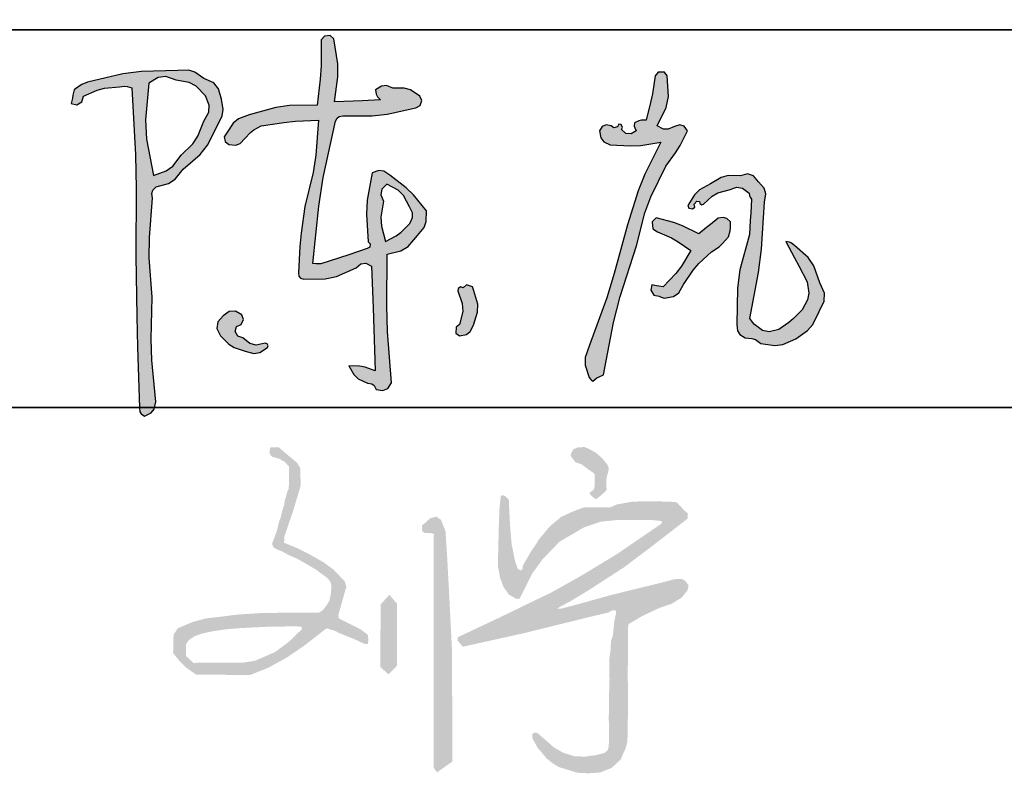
# Model space of a CAD drawing. Header units: millimetres. Extents: x 708158 to 1984082, y -168213 to -53.
# Tile 119 of 220: x 955765 to 958111, y -89222 to -87426. Entities that reach past the tile are written whole.
import ezdxf

# ---------------------------------------------------------------- set-up
doc = ezdxf.new("R2010")
doc.units = ezdxf.units.MM
doc.header["$LTSCALE"] = 1000
doc.layers.get('0').update_dxf_attribs({"color": 8})
doc.layers.add('A-ANNO-TEXT', color=7, linetype='Continuous')
doc.layers.add('COLU_DE', color=7, linetype='Continuous')
doc.layers.add('图框', color=4, linetype='Continuous', lineweight=35)

# ---------------------------------------------------------------- blocks, each defined once
blk = doc.blocks.new('陈岚')
h = blk.add_hatch(color=256)
h.paths.add_polyline_path([(-3.976, 1.115), (-3.926, 1.233), (-3.919, 1.31), (-3.948, 1.435), (-3.991, 1.559), (-4.054, 1.625), (-4.177, 1.671), (-4.289, 1.741), (-4.366, 1.759), (-4.497, 1.747), (-4.936, 1.709), (-5.158, 1.666), (-5.58, 1.539), (-5.645, 1.504), (-5.677, 1.483), (-5.733, 1.435), (-5.745, 1.368), (-5.75, 1.335), (-5.761, 1.268), (-5.692, 1.257), (-5.632, 1.297), (-5.615, 1.365), (-5.457, 1.448), (-5.368, 1.477), (-5.191, 1.504), (-5.132, 1.517), (-5.098, 1.517), (-5.039, 1.504), (-4.944, 0.696), (-4.909, 0.289), (-4.865, -0.524), (-4.806, -1.258), (-4.774, -1.625), (-4.705, -2.358), (-4.696, -2.405), (-4.677, -2.431), (-4.636, -2.455), (-4.56, -2.411), (-4.525, -2.361), (-4.511, -2.274), (-4.592, -1.773), (-4.617, -1.518), (-4.636, -1.01), (-4.7, -0.536), (-4.714, -0.294), (-4.705, 0.185), (-4.718, 0.24), (-4.708, 0.281), (-4.67, 0.324), (-4.522, 0.374), (-4.447, 0.431), (-4.358, 0.56), (-4.165, 0.748), (-4.083, 0.868)])
h.paths.add_polyline_path([(-4.848, 1.127), (-4.837, 1.574), (-4.728, 1.649), (-4.639, 1.664), (-4.511, 1.629), (-4.35, 1.61), (-4.263, 1.571), (-4.143, 1.463), (-4.09, 1.352), (-4.09, 1.267), (-4.143, 1.157), (-4.205, 0.968), (-4.259, 0.874), (-4.393, 0.726), (-4.486, 0.589), (-4.56, 0.528), (-4.712, 0.462), (-4.822, 0.896)], flags=16)
h.paths.add_polyline_path([(-2.535, 1.294), (-2.511, 1.314), (-2.469, 1.324), (-2.114, 1.348), (-1.935, 1.379), (-1.593, 1.477), (-1.541, 1.508), (-1.524, 1.569), (-1.552, 1.622), (-1.671, 1.689), (-1.749, 1.707), (-1.885, 1.699), (-1.966, 1.724), (-2.025, 1.714), (-2.093, 1.664), (-2.081, 1.611), (-2.065, 1.583), (-2.024, 1.546), (-2.246, 1.523), (-2.357, 1.512), (-2.58, 1.49), (-2.557, 1.793), (-2.569, 1.951), (-2.635, 2.248), (-2.684, 2.285), (-2.751, 2.276), (-2.788, 2.227), (-2.769, 1.911), (-2.769, 1.751), (-2.788, 1.435), (-3.119, 1.408), (-3.286, 1.373), (-3.601, 1.268), (-3.728, 1.211), (-3.79, 1.154), (-3.858, 1.032), (-3.885, 0.982), (-3.871, 0.924), (-3.823, 0.893), (-3.741, 0.891), (-3.689, 0.914), (-3.635, 0.976), (-3.571, 1.054), (-3.532, 1.088), (-3.448, 1.143), (-3.175, 1.2), (-3.037, 1.223), (-2.76, 1.254), (-2.766, 0.83), (-2.786, 0.617), (-2.858, 0.199), (-2.884, -0.123), (-2.889, -0.285), (-2.885, -0.607), (-2.879, -0.646), (-2.855, -0.67), (-2.816, -0.677), (-2.557, -0.658), (-2.422, -0.62), (-2.191, -0.503), (-2.139, -0.451), (-2.078, -0.439), (-2.01, -0.468), (-1.956, -0.974), (-1.931, -1.226), (-1.885, -1.732), (-2.008, -1.695), (-2.076, -1.686), (-2.205, -1.691), (-2.138, -1.794), (-2.082, -1.84), (-1.968, -1.885), (-1.916, -1.891), (-1.885, -1.91), (-1.857, -1.955), (-1.777, -1.964), (-1.717, -1.934), (-1.677, -1.864), (-1.764, -1.248), (-1.795, -0.937), (-1.83, -0.315), (-1.664, -0.264), (-1.58, -0.204), (-1.475, -0.065), (-1.402, 0.039), (-1.38, 0.113), (-1.385, 0.24), (-1.554, 0.423), (-1.651, 0.505), (-1.857, 0.643), (-1.932, 0.686), (-1.993, 0.69), (-2.073, 0.657), (-2.11, 0.326), (-2.108, 0.154), (-2.066, -0.177), (-2.041, -0.199), (-2.044, -0.242), (-2.073, -0.26), (-2.292, -0.349), (-2.402, -0.393), (-2.621, -0.482), (-2.66, -0.482), (-2.68, -0.482), (-2.719, -0.482), (-2.692, 0.215), (-2.659, 0.565), (-2.552, 1.254)])
h.paths.add_polyline_path([(-1.941, 0.469), (-1.885, 0.532), (-1.743, 0.469), (-1.674, 0.408), (-1.593, 0.275), (-1.552, 0.205), (-1.548, 0.148), (-1.579, 0.073), (-1.677, -0.035), (-1.735, -0.084), (-1.857, -0.163), (-1.919, 0.023), (-1.932, 0.129), (-1.913, 0.324), (-1.95, 0.399)], flags=16)
h.paths.add_polyline_path([(-3.594, -1.302), (-3.537, -1.275), (-3.514, -1.213), (-3.538, -1.156), (-3.618, -1.115), (-3.694, -1.124), (-3.761, -1.184), (-3.823, -1.259), (-3.83, -1.342), (-3.781, -1.427), (-3.674, -1.52), (-3.606, -1.557), (-3.469, -1.594), (-3.363, -1.615), (-3.29, -1.598), (-3.205, -1.531), (-3.196, -1.51), (-3.21, -1.486), (-3.233, -1.482), (-3.342, -1.511), (-3.418, -1.498), (-3.51, -1.434), (-3.571, -1.418), (-3.606, -1.363)], flags=17)
h.paths.add_polyline_path([(-0.696, -0.847), (-0.753, -0.691), (-0.773, -0.641), (-0.846, -0.625), (-0.885, -0.663), (-0.913, -0.652), (-0.946, -0.674), (-0.947, -0.704), (-0.883, -0.854), (-0.872, -0.947), (-0.899, -1.107), (-0.941, -1.144), (-0.937, -1.214), (-0.892, -1.246), (-0.81, -1.223), (-0.766, -1.185), (-0.732, -1.107), (-0.691, -0.946)])
h.paths.add_polyline_path([(1.706, 1.407), (1.664, 1.458), (1.608, 1.473), (1.546, 1.449), (1.473, 1.41), (1.414, 1.408), (1.338, 1.442), (1.432, 1.67), (1.451, 1.808), (1.421, 2.053), (1.383, 2.097), (1.309, 2.094), (1.275, 2.046), (1.254, 1.828), (1.239, 1.72), (1.199, 1.504), (1.141, 1.498), (1.112, 1.489), (1.06, 1.463), (1.06, 1.422), (1.067, 1.4), (1.088, 1.365), (1.028, 1.325), (0.964, 1.328), (0.907, 1.372), (0.92, 1.398), (0.901, 1.433), (0.872, 1.435), (0.859, 1.4), (0.813, 1.386), (0.782, 1.407), (0.721, 1.417), (0.672, 1.393), (0.643, 1.338), (0.663, 1.255), (0.704, 1.209), (0.782, 1.178), (1.028, 1.18), (1.153, 1.194), (1.393, 1.247), (1.226, 0.851), (1.158, 0.644), (1.053, 0.226), (0.931, -0.374), (0.858, -0.672), (0.685, -1.26), (0.643, -1.41), (0.648, -1.504), (0.706, -1.649), (0.722, -1.669), (0.732, -1.678), (0.754, -1.691), (0.799, -1.65), (0.825, -1.633), (0.879, -1.607), (0.96, -0.968), (1.021, -0.649), (1.178, -0.024), (1.253, 0.381), (1.313, 0.582), (1.47, 0.963), (1.58, 1.131), (1.628, 1.222)])
h.paths.add_polyline_path([(2.216, 0.069), (2.283, 0.157), (2.298, 0.228), (2.301, 0.265), (2.296, 0.337), (2.247, 0.376), (2.205, 0.386), (2.144, 0.372), (2.055, 0.292), (2.01, 0.251), (1.921, 0.171), (1.717, 0.254), (1.61, 0.286), (1.393, 0.33), (1.348, 0.281), (1.362, 0.196), (1.421, 0.164), (1.595, 0.099), (1.679, 0.058), (1.838, -0.038), (1.738, -0.234), (1.675, -0.328), (1.532, -0.496), (1.477, -0.494), (1.449, -0.491), (1.393, -0.482), (1.384, -0.547), (1.426, -0.604), (1.491, -0.614), (1.516, -0.623), (1.528, -0.627), (1.553, -0.635), (1.664, -0.607), (1.725, -0.557), (1.775, -0.454), (1.88, -0.274), (1.944, -0.188), (2.088, -0.038), (2.176, 0.029)])
h.paths.add_polyline_path([(2.602, 0.844), (2.54, 0.912), (2.466, 0.93), (2.38, 0.9), (2.23, 0.897), (2.147, 0.869), (2.026, 0.782), (1.898, 0.701), (1.84, 0.638), (1.769, 0.504), (1.783, 0.474), (1.828, 0.466), (1.852, 0.49), (1.841, 0.524), (1.872, 0.563), (1.907, 0.56), (1.911, 0.538), (1.935, 0.523), (1.956, 0.532), (2.054, 0.636), (2.12, 0.679), (2.255, 0.726), (2.346, 0.761), (2.416, 0.753), (2.498, 0.699), (2.505, 0.668), (2.513, 0.653), (2.533, 0.629), (2.533, 0.457), (2.533, 0.371), (2.533, 0.199), (2.446, -0.233), (2.429, -0.459), (2.449, -0.899), (2.463, -0.973), (2.494, -1.015), (2.56, -1.052), (2.641, -1.054), (2.685, -1.066), (2.755, -1.107), (2.924, -1.123), (3.021, -1.103), (3.172, -1.024), (3.309, -0.916), (3.368, -0.838), (3.436, -0.677), (3.488, -0.548), (3.485, -0.453), (3.422, -0.329), (3.336, -0.129), (3.261, -0.032), (3.088, 0.101), (3.049, 0.128), (3.024, 0.137), (2.977, 0.143), (3.094, -0.046), (3.153, -0.14), (3.269, -0.329), (3.295, -0.464), (3.285, -0.546), (3.227, -0.67), (3.13, -0.78), (3.076, -0.832), (2.963, -0.927), (2.848, -0.963), (2.765, -0.951), (2.665, -0.885), (2.639, -0.858), (2.627, -0.844), (2.602, -0.816), (2.672, -0.252), (2.69, 0.033), (2.692, 0.601), (2.702, 0.705), (2.677, 0.772)])
for p, q in [((-2.751, 2.276), (-2.788, 2.227)), ((-2.684, 2.285), (-2.751, 2.276)), ((-2.635, 2.248), (-2.684, 2.285)), ((-2.788, 2.227), (-2.769, 1.911)), ((-2.569, 1.951), (-2.635, 2.248)), ((1.275, 2.046), (1.254, 1.828)), ((1.309, 2.094), (1.275, 2.046)), ((1.383, 2.097), (1.309, 2.094)), ((1.421, 2.053), (1.383, 2.097)), ((1.451, 1.808), (1.421, 2.053)), ((-2.769, 1.911), (-2.769, 1.751)), ((-2.557, 1.793), (-2.569, 1.951)), ((-2.58, 1.49), (-2.557, 1.793)), ((1.254, 1.828), (1.239, 1.72)), ((1.432, 1.67), (1.451, 1.808)), ((-4.936, 1.709), (-5.158, 1.666)), ((-4.497, 1.747), (-4.936, 1.709)), ((-4.366, 1.759), (-4.497, 1.747)), ((-4.289, 1.741), (-4.366, 1.759)), ((-4.177, 1.671), (-4.289, 1.741)), ((-4.054, 1.625), (-4.177, 1.671)), ((-2.769, 1.751), (-2.788, 1.435)), ((-2.025, 1.714), (-2.093, 1.664)), ((-1.966, 1.724), (-2.025, 1.714)), ((-1.885, 1.699), (-1.966, 1.724)), ((-1.749, 1.707), (-1.885, 1.699)), ((-1.671, 1.689), (-1.749, 1.707)), ((-1.552, 1.622), (-1.671, 1.689)), ((1.239, 1.72), (1.199, 1.504)), ((1.338, 1.442), (1.432, 1.67)), ((-5.158, 1.666), (-5.58, 1.539)), ((-4.837, 1.574), (-4.848, 1.127)), ((-4.728, 1.649), (-4.837, 1.574)), ((-4.639, 1.664), (-4.728, 1.649)), ((-4.511, 1.629), (-4.639, 1.664)), ((-4.35, 1.61), (-4.511, 1.629)), ((-4.263, 1.571), (-4.35, 1.61)), ((-4.143, 1.463), (-4.263, 1.571)), ((-3.991, 1.559), (-4.054, 1.625)), ((-3.948, 1.435), (-3.991, 1.559)), ((-2.093, 1.664), (-2.081, 1.611)), ((-2.081, 1.611), (-2.065, 1.583)), ((-2.065, 1.583), (-2.024, 1.546)), ((-1.524, 1.569), (-1.552, 1.622)), ((-1.541, 1.508), (-1.524, 1.569)), ((-5.733, 1.435), (-5.745, 1.368)), ((-5.677, 1.483), (-5.733, 1.435)), ((-5.645, 1.504), (-5.677, 1.483)), ((-5.58, 1.539), (-5.645, 1.504)), ((-5.615, 1.365), (-5.457, 1.448)), ((-5.457, 1.448), (-5.368, 1.477)), ((-5.368, 1.477), (-5.191, 1.504)), ((-5.191, 1.504), (-5.132, 1.517)), ((-5.132, 1.517), (-5.098, 1.517)), ((-5.098, 1.517), (-5.039, 1.504)), ((-5.039, 1.504), (-4.944, 0.696)), ((-4.09, 1.352), (-4.143, 1.463)), ((-3.919, 1.31), (-3.948, 1.435)), ((-2.788, 1.435), (-3.119, 1.408)), ((-2.357, 1.512), (-2.58, 1.49)), ((-2.246, 1.523), (-2.357, 1.512)), ((-2.024, 1.546), (-2.246, 1.523)), ((-1.935, 1.379), (-1.593, 1.477)), ((-1.593, 1.477), (-1.541, 1.508)), ((0.872, 1.435), (0.859, 1.4)), ((0.901, 1.433), (0.872, 1.435)), ((0.92, 1.398), (0.901, 1.433)), ((1.112, 1.489), (1.06, 1.463)), ((1.06, 1.463), (1.06, 1.422)), ((1.141, 1.498), (1.112, 1.489)), ((1.199, 1.504), (1.141, 1.498)), ((1.414, 1.408), (1.338, 1.442)), ((1.546, 1.449), (1.473, 1.41)), ((1.608, 1.473), (1.546, 1.449)), ((1.664, 1.458), (1.608, 1.473)), ((1.706, 1.407), (1.664, 1.458)), ((-5.75, 1.335), (-5.761, 1.268)), ((-5.745, 1.368), (-5.75, 1.335)), ((-5.632, 1.297), (-5.615, 1.365)), ((-4.09, 1.267), (-4.09, 1.352)), ((-3.286, 1.373), (-3.601, 1.268)), ((-3.119, 1.408), (-3.286, 1.373)), ((-2.535, 1.294), (-2.511, 1.314)), ((-2.511, 1.314), (-2.469, 1.324)), ((-2.469, 1.324), (-2.114, 1.348)), ((-2.114, 1.348), (-1.935, 1.379)), ((0.672, 1.393), (0.643, 1.338)), ((0.643, 1.338), (0.663, 1.255)), ((0.721, 1.417), (0.672, 1.393)), ((0.782, 1.407), (0.721, 1.417)), ((0.813, 1.386), (0.782, 1.407)), ((0.859, 1.4), (0.813, 1.386)), ((0.907, 1.372), (0.92, 1.398)), ((0.964, 1.328), (0.907, 1.372)), ((1.028, 1.325), (0.964, 1.328)), ((1.088, 1.365), (1.028, 1.325)), ((1.06, 1.422), (1.067, 1.4)), ((1.067, 1.4), (1.088, 1.365)), ((1.473, 1.41), (1.414, 1.408)), ((1.628, 1.222), (1.706, 1.407)), ((-5.761, 1.268), (-5.692, 1.257)), ((-5.692, 1.257), (-5.632, 1.297)), ((-4.143, 1.157), (-4.09, 1.267)), ((-3.976, 1.115), (-3.926, 1.233)), ((-3.926, 1.233), (-3.919, 1.31)), ((-3.728, 1.211), (-3.79, 1.154)), ((-3.601, 1.268), (-3.728, 1.211)), ((-3.448, 1.143), (-3.175, 1.2)), ((-3.175, 1.2), (-3.037, 1.223)), ((-3.037, 1.223), (-2.76, 1.254)), ((-2.76, 1.254), (-2.766, 0.83)), ((-2.659, 0.565), (-2.552, 1.254)), ((-2.552, 1.254), (-2.535, 1.294)), ((0.663, 1.255), (0.704, 1.209)), ((0.704, 1.209), (0.782, 1.178)), ((1.028, 1.18), (1.153, 1.194)), ((1.153, 1.194), (1.393, 1.247)), ((1.393, 1.247), (1.226, 0.851)), ((1.58, 1.131), (1.628, 1.222)), ((-4.848, 1.127), (-4.822, 0.896)), ((-4.205, 0.968), (-4.143, 1.157)), ((-4.083, 0.868), (-3.976, 1.115)), ((-3.79, 1.154), (-3.858, 1.032)), ((-3.571, 1.054), (-3.532, 1.088)), ((-3.532, 1.088), (-3.448, 1.143)), ((0.782, 1.178), (1.028, 1.18)), ((1.47, 0.963), (1.58, 1.131)), ((-4.259, 0.874), (-4.205, 0.968)), ((-3.858, 1.032), (-3.885, 0.982)), ((-3.885, 0.982), (-3.871, 0.924)), ((-3.689, 0.914), (-3.635, 0.976)), ((-3.635, 0.976), (-3.571, 1.054)), ((1.313, 0.582), (1.47, 0.963)), ((-4.822, 0.896), (-4.712, 0.462)), ((-4.393, 0.726), (-4.259, 0.874)), ((-4.165, 0.748), (-4.083, 0.868)), ((-3.871, 0.924), (-3.823, 0.893)), ((-3.823, 0.893), (-3.741, 0.891)), ((-3.741, 0.891), (-3.689, 0.914)), ((1.226, 0.851), (1.158, 0.644)), ((2.147, 0.869), (2.026, 0.782)), ((2.23, 0.897), (2.147, 0.869)), ((2.38, 0.9), (2.23, 0.897)), ((2.466, 0.93), (2.38, 0.9)), ((2.54, 0.912), (2.466, 0.93)), ((2.602, 0.844), (2.54, 0.912)), ((2.677, 0.772), (2.602, 0.844)), ((-4.486, 0.589), (-4.393, 0.726)), ((-4.358, 0.56), (-4.165, 0.748)), ((-2.766, 0.83), (-2.786, 0.617)), ((2.026, 0.782), (1.898, 0.701)), ((2.12, 0.679), (2.255, 0.726)), ((2.255, 0.726), (2.346, 0.761)), ((2.346, 0.761), (2.416, 0.753)), ((2.416, 0.753), (2.498, 0.699)), ((2.702, 0.705), (2.677, 0.772)), ((-4.944, 0.696), (-4.909, 0.289)), ((-2.786, 0.617), (-2.858, 0.199)), ((-2.073, 0.657), (-2.11, 0.326)), ((-1.993, 0.69), (-2.073, 0.657)), ((-1.932, 0.686), (-1.993, 0.69)), ((-1.857, 0.643), (-1.932, 0.686)), ((-1.651, 0.505), (-1.857, 0.643)), ((1.158, 0.644), (1.053, 0.226)), ((1.84, 0.638), (1.769, 0.504)), ((1.898, 0.701), (1.84, 0.638)), ((1.956, 0.532), (2.054, 0.636)), ((2.054, 0.636), (2.12, 0.679)), ((2.498, 0.699), (2.505, 0.668)), ((2.505, 0.668), (2.513, 0.653)), ((2.513, 0.653), (2.533, 0.629)), ((2.533, 0.629), (2.533, 0.457)), ((2.69, 0.033), (2.692, 0.601)), ((2.692, 0.601), (2.702, 0.705)), ((-4.712, 0.462), (-4.56, 0.528)), ((-4.56, 0.528), (-4.486, 0.589)), ((-4.447, 0.431), (-4.358, 0.56)), ((-2.692, 0.215), (-2.659, 0.565)), ((-1.885, 0.532), (-1.941, 0.469)), ((-1.743, 0.469), (-1.885, 0.532)), ((-1.554, 0.423), (-1.651, 0.505)), ((1.253, 0.381), (1.313, 0.582)), ((1.769, 0.504), (1.783, 0.474)), ((1.828, 0.466), (1.852, 0.49)), ((1.841, 0.524), (1.872, 0.563)), ((1.852, 0.49), (1.841, 0.524)), ((1.872, 0.563), (1.907, 0.56)), ((1.907, 0.56), (1.911, 0.538)), ((1.911, 0.538), (1.935, 0.523)), ((1.935, 0.523), (1.956, 0.532)), ((-4.67, 0.324), (-4.522, 0.374)), ((-4.522, 0.374), (-4.447, 0.431)), ((-1.941, 0.469), (-1.95, 0.399)), ((-1.95, 0.399), (-1.913, 0.324)), ((-1.674, 0.408), (-1.743, 0.469)), ((-1.593, 0.275), (-1.674, 0.408)), ((-1.385, 0.24), (-1.554, 0.423)), ((1.178, -0.024), (1.253, 0.381)), ((1.783, 0.474), (1.828, 0.466)), ((2.144, 0.372), (2.055, 0.292)), ((2.205, 0.386), (2.144, 0.372)), ((2.247, 0.376), (2.205, 0.386)), ((2.296, 0.337), (2.247, 0.376)), ((2.533, 0.457), (2.533, 0.371)), ((2.533, 0.371), (2.533, 0.199)), ((-4.909, 0.289), (-4.865, -0.524)), ((-4.718, 0.24), (-4.708, 0.281)), ((-4.705, 0.185), (-4.718, 0.24)), ((-4.708, 0.281), (-4.67, 0.324)), ((-2.11, 0.326), (-2.108, 0.154)), ((-1.913, 0.324), (-1.932, 0.129)), ((-1.552, 0.205), (-1.593, 0.275)), ((-1.38, 0.113), (-1.385, 0.24)), ((1.393, 0.33), (1.348, 0.281)), ((1.348, 0.281), (1.362, 0.196)), ((1.61, 0.286), (1.393, 0.33)), ((1.717, 0.254), (1.61, 0.286)), ((1.921, 0.171), (1.717, 0.254)), ((2.01, 0.251), (1.921, 0.171)), ((2.055, 0.292), (2.01, 0.251)), ((2.301, 0.265), (2.296, 0.337)), ((2.298, 0.228), (2.301, 0.265)), ((-4.714, -0.294), (-4.705, 0.185)), ((-2.858, 0.199), (-2.884, -0.123)), ((-2.719, -0.482), (-2.692, 0.215)), ((-2.108, 0.154), (-2.066, -0.177)), ((-1.932, 0.129), (-1.919, 0.023)), ((-1.579, 0.073), (-1.548, 0.148)), ((-1.548, 0.148), (-1.552, 0.205)), ((1.053, 0.226), (0.931, -0.374)), ((1.362, 0.196), (1.421, 0.164)), ((1.421, 0.164), (1.595, 0.099)), ((2.216, 0.069), (2.283, 0.157)), ((2.283, 0.157), (2.298, 0.228)), ((2.533, 0.199), (2.446, -0.233)), ((3.024, 0.137), (2.977, 0.143)), ((2.977, 0.143), (3.094, -0.046)), ((3.049, 0.128), (3.024, 0.137)), ((3.088, 0.101), (3.049, 0.128)), ((-1.919, 0.023), (-1.857, -0.163)), ((-1.677, -0.035), (-1.579, 0.073)), ((-1.475, -0.065), (-1.402, 0.039)), ((-1.402, 0.039), (-1.38, 0.113)), ((1.595, 0.099), (1.679, 0.058)), ((1.679, 0.058), (1.838, -0.038)), ((2.088, -0.038), (2.176, 0.029)), ((2.176, 0.029), (2.216, 0.069)), ((2.672, -0.252), (2.69, 0.033)), ((3.261, -0.032), (3.088, 0.101)), ((-1.857, -0.163), (-1.735, -0.084)), ((-1.735, -0.084), (-1.677, -0.035)), ((-1.58, -0.204), (-1.475, -0.065)), ((1.021, -0.649), (1.178, -0.024)), ((1.838, -0.038), (1.738, -0.234)), ((1.944, -0.188), (2.088, -0.038)), ((3.094, -0.046), (3.153, -0.14)), ((3.336, -0.129), (3.261, -0.032)), ((-2.884, -0.123), (-2.889, -0.285)), ((-2.066, -0.177), (-2.041, -0.199)), ((-2.041, -0.199), (-2.044, -0.242)), ((-1.664, -0.264), (-1.58, -0.204)), ((1.738, -0.234), (1.675, -0.328)), ((1.88, -0.274), (1.944, -0.188)), ((2.446, -0.233), (2.429, -0.459)), ((3.153, -0.14), (3.269, -0.329)), ((3.422, -0.329), (3.336, -0.129)), ((-4.7, -0.536), (-4.714, -0.294)), ((-2.889, -0.285), (-2.885, -0.607)), ((-2.292, -0.349), (-2.402, -0.393)), ((-2.073, -0.26), (-2.292, -0.349)), ((-2.044, -0.242), (-2.073, -0.26)), ((-1.83, -0.315), (-1.664, -0.264)), ((-1.795, -0.937), (-1.83, -0.315)), ((1.675, -0.328), (1.532, -0.496)), ((1.775, -0.454), (1.88, -0.274)), ((2.602, -0.816), (2.672, -0.252)), ((3.269, -0.329), (3.295, -0.464)), ((3.485, -0.453), (3.422, -0.329)), ((-2.402, -0.393), (-2.621, -0.482)), ((-2.191, -0.503), (-2.139, -0.451)), ((-2.139, -0.451), (-2.078, -0.439)), ((-2.078, -0.439), (-2.01, -0.468)), ((-2.01, -0.468), (-1.956, -0.974)), ((0.931, -0.374), (0.858, -0.672)), ((1.725, -0.557), (1.775, -0.454)), ((2.429, -0.459), (2.449, -0.899)), ((3.295, -0.464), (3.285, -0.546)), ((3.488, -0.548), (3.485, -0.453)), ((-4.865, -0.524), (-4.806, -1.258)), ((-4.636, -1.01), (-4.7, -0.536)), ((-2.68, -0.482), (-2.719, -0.482)), ((-2.66, -0.482), (-2.68, -0.482)), ((-2.621, -0.482), (-2.66, -0.482)), ((-2.422, -0.62), (-2.191, -0.503)), ((1.393, -0.482), (1.384, -0.547)), ((1.384, -0.547), (1.426, -0.604)), ((1.449, -0.491), (1.393, -0.482)), ((1.477, -0.494), (1.449, -0.491)), ((1.532, -0.496), (1.477, -0.494)), ((1.664, -0.607), (1.725, -0.557)), ((3.285, -0.546), (3.227, -0.67)), ((3.436, -0.677), (3.488, -0.548)), ((-2.885, -0.607), (-2.879, -0.646)), ((-2.879, -0.646), (-2.855, -0.67)), ((-2.855, -0.67), (-2.816, -0.677)), ((-2.816, -0.677), (-2.557, -0.658)), ((-2.557, -0.658), (-2.422, -0.62)), ((-0.946, -0.674), (-0.947, -0.704)), ((-0.947, -0.704), (-0.883, -0.854)), ((-0.913, -0.652), (-0.946, -0.674)), ((-0.885, -0.663), (-0.913, -0.652)), ((-0.846, -0.625), (-0.885, -0.663)), ((-0.773, -0.641), (-0.846, -0.625)), ((-0.753, -0.691), (-0.773, -0.641)), ((-0.696, -0.847), (-0.753, -0.691)), ((0.858, -0.672), (0.685, -1.26)), ((0.96, -0.968), (1.021, -0.649)), ((1.426, -0.604), (1.491, -0.614)), ((1.491, -0.614), (1.516, -0.623)), ((1.516, -0.623), (1.528, -0.627)), ((1.528, -0.627), (1.553, -0.635)), ((1.553, -0.635), (1.664, -0.607)), ((3.227, -0.67), (3.13, -0.78)), ((3.368, -0.838), (3.436, -0.677)), ((2.627, -0.844), (2.602, -0.816)), ((3.076, -0.832), (2.963, -0.927)), ((3.13, -0.78), (3.076, -0.832)), ((-1.764, -1.248), (-1.795, -0.937)), ((-0.872, -0.947), (-0.899, -1.107)), ((-0.883, -0.854), (-0.872, -0.947)), ((-0.732, -1.107), (-0.691, -0.946)), ((-0.691, -0.946), (-0.696, -0.847)), ((2.449, -0.899), (2.463, -0.973)), ((2.639, -0.858), (2.627, -0.844)), ((2.665, -0.885), (2.639, -0.858)), ((2.765, -0.951), (2.665, -0.885)), ((2.848, -0.963), (2.765, -0.951)), ((2.963, -0.927), (2.848, -0.963)), ((3.172, -1.024), (3.309, -0.916)), ((3.309, -0.916), (3.368, -0.838)), ((-4.617, -1.518), (-4.636, -1.01)), ((-1.956, -0.974), (-1.931, -1.226)), ((0.879, -1.607), (0.96, -0.968)), ((2.463, -0.973), (2.494, -1.015)), ((2.494, -1.015), (2.56, -1.052)), ((2.56, -1.052), (2.641, -1.054)), ((2.641, -1.054), (2.685, -1.066)), ((2.685, -1.066), (2.755, -1.107)), ((3.021, -1.103), (3.172, -1.024)), ((-3.761, -1.184), (-3.823, -1.259)), ((-3.694, -1.124), (-3.761, -1.184)), ((-3.618, -1.115), (-3.694, -1.124)), ((-3.538, -1.156), (-3.618, -1.115)), ((-3.514, -1.213), (-3.538, -1.156)), ((-0.899, -1.107), (-0.941, -1.144)), ((-0.941, -1.144), (-0.937, -1.214)), ((-0.81, -1.223), (-0.766, -1.185)), ((-0.766, -1.185), (-0.732, -1.107)), ((2.755, -1.107), (2.924, -1.123)), ((2.924, -1.123), (3.021, -1.103)), ((-4.806, -1.258), (-4.774, -1.625)), ((-3.823, -1.259), (-3.83, -1.342)), ((-3.606, -1.363), (-3.594, -1.302)), ((-3.594, -1.302), (-3.537, -1.275)), ((-3.537, -1.275), (-3.514, -1.213)), ((-1.931, -1.226), (-1.885, -1.732)), ((-1.677, -1.864), (-1.764, -1.248)), ((-0.937, -1.214), (-0.892, -1.246)), ((-0.892, -1.246), (-0.81, -1.223)), ((0.685, -1.26), (0.643, -1.41)), ((-3.83, -1.342), (-3.781, -1.427)), ((-3.781, -1.427), (-3.674, -1.52)), ((-3.571, -1.418), (-3.606, -1.363)), ((-3.51, -1.434), (-3.571, -1.418)), ((0.643, -1.41), (0.648, -1.504)), ((-4.592, -1.773), (-4.617, -1.518)), ((-3.674, -1.52), (-3.606, -1.557)), ((-3.418, -1.498), (-3.51, -1.434)), ((-3.342, -1.511), (-3.418, -1.498)), ((-3.233, -1.482), (-3.342, -1.511)), ((-3.29, -1.598), (-3.205, -1.531)), ((-3.21, -1.486), (-3.233, -1.482)), ((-3.196, -1.51), (-3.21, -1.486)), ((-3.205, -1.531), (-3.196, -1.51)), ((0.648, -1.504), (0.706, -1.649)), ((-4.774, -1.625), (-4.705, -2.358)), ((-3.606, -1.557), (-3.469, -1.594)), ((-3.469, -1.594), (-3.363, -1.615)), ((-3.363, -1.615), (-3.29, -1.598)), ((0.706, -1.649), (0.722, -1.669)), ((0.754, -1.691), (0.799, -1.65)), ((0.799, -1.65), (0.825, -1.633)), ((0.825, -1.633), (0.879, -1.607)), ((-4.511, -2.274), (-4.592, -1.773)), ((-2.076, -1.686), (-2.205, -1.691)), ((-2.205, -1.691), (-2.138, -1.794)), ((-2.008, -1.695), (-2.076, -1.686)), ((-1.885, -1.732), (-2.008, -1.695)), ((0.722, -1.669), (0.732, -1.678)), ((0.732, -1.678), (0.754, -1.691)), ((-2.138, -1.794), (-2.082, -1.84)), ((-2.082, -1.84), (-1.968, -1.885)), ((-1.968, -1.885), (-1.916, -1.891)), ((-1.916, -1.891), (-1.885, -1.91)), ((-1.717, -1.934), (-1.677, -1.864)), ((-1.885, -1.91), (-1.857, -1.955)), ((-1.857, -1.955), (-1.777, -1.964)), ((-1.777, -1.964), (-1.717, -1.934)), ((-4.705, -2.358), (-4.696, -2.405)), ((-4.56, -2.411), (-4.525, -2.361)), ((-4.525, -2.361), (-4.511, -2.274)), ((-4.696, -2.405), (-4.677, -2.431)), ((-4.677, -2.431), (-4.636, -2.455)), ((-4.636, -2.455), (-4.56, -2.411))]:
    blk.add_line(p, q)
blk = doc.blocks.new('A$C998f5811')
at = {"layer": 'COLU_DE'}
h = blk.add_hatch(color=256, dxfattribs=at)
h.paths.add_polyline_path([(-4061.6, 19042.2), (-4040.2, 19105), (-4022.8, 19163.4), (-4023.5, 19204.8), (-4030.5, 19217.2), (-4047.2, 19231.5), (-4067.6, 19248.7), (-4074.6, 19254.6), (-4091.9, 19255.3), (-4095.4, 19253.9), (-4096.3, 19247.6), (-4097.1, 19242), (-4095.1, 19237.6), (-4089.9, 19232.2), (-4084.5, 19230.7), (-4078.1, 19228.9), (-4072, 19227.2), (-4067.6, 19223.5), (-4061, 19221), (-4055.6, 19214.7), (-4050.4, 19208.7), (-4050.1, 19198.8), (-4050.4, 19184.9), (-4050.7, 19171.3), (-4050.9, 19162), (-4051.1, 19156), (-4054.7, 19148.7), (-4056.5, 19142.4), (-4058.9, 19133.8), (-4060.4, 19128.7), (-4061.6, 19119), (-4065.7, 19107.1), (-4069.9, 19089.1), (-4075, 19074.5), (-4078.9, 19057.7), (-4084.5, 19042.3), (-4088.2, 19032.3), (-4090.9, 19024.7), (-4087.7, 19017.2), (-4080.3, 19012.1), (-4066.1, 19006.4), (-4051.3, 18998.3), (-4031.2, 18989.4), (-4009.1, 18977.1), (-3986.5, 18963.6), (-3969.2, 18950.9), (-3960.1, 18944.2), (-3953.2, 18936.6), (-3949.9, 18928.3), (-3949.6, 18920.6), (-3950.8, 18905.3), (-3954.3, 18889.3), (-3961.4, 18877.8), (-3969.6, 18867.1), (-3979.3, 18860.9), (-4049.7, 18860.9), (-4119, 18859.9), (-4175.8, 18856.1), (-4213, 18851.2), (-4248.1, 18847.3), (-4280.4, 18838.6), (-4315.5, 18823.7), (-4325.6, 18808.3), (-4326.6, 18764.5), (-4312.2, 18746.7), (-4294.8, 18729.4), (-4272.2, 18713.5), (-4143.6, 18712.1), (-4099.3, 18729.9), (-4055.5, 18754), (-4016.1, 18780.9), (-3983.8, 18805.9), (-3960.9, 18823.7), (-3940, 18817), (-3930.7, 18812.2), (-3894.6, 18797.7), (-3870, 18786.2), (-3862.3, 18786.2), (-3861.4, 18797.3), (-3862.8, 18808.3), (-3880.2, 18821.3), (-3911, 18836.7), (-3931.4, 18846.9), (-3933.1, 18854.5), (-3913.9, 18923), (-3917.7, 18935.5), (-3943.7, 18963), (-3968.8, 18981.3), (-4002.5, 19000.5), (-4032, 19015.1), (-4062.2, 19027.6)])
h.paths.add_polyline_path([(-4067.4, 18827.7), (-4036.4, 18828.6), (-4020.5, 18827.4), (-4020.1, 18821.1), (-4026.7, 18814.8), (-4051.8, 18790.6), (-4083.3, 18767.3), (-4130.8, 18746.4), (-4161.5, 18741.6), (-4278.5, 18741.3), (-4295.9, 18757.5), (-4296.2, 18785.6), (-4290.1, 18794.7), (-4275.3, 18804.9), (-4259.4, 18810.7), (-4230.5, 18817), (-4196, 18821.8), (-4167.4, 18824), (-4139.2, 18825.4), (-4107.5, 18827.1)], flags=16)
h.paths.add_polyline_path([(-3793.4, 18882.6), (-3811.3, 18903.5), (-3832.2, 18880.4), (-3832.9, 18731.2), (-3813.5, 18714), (-3793.3, 18734.2)])
h.paths.add_polyline_path([(-3667.2, 18872.5), (-3673.4, 18990.2), (-3677.6, 19054.6), (-3688.2, 19082.1), (-3699.9, 19089.6), (-3714.1, 19086), (-3723.5, 19076.9), (-3733.9, 19068.8), (-3733.6, 19055.9), (-3727.4, 19050.4), (-3713.2, 19050.7), (-3705.4, 19048.7), (-3705.9, 18491.7), (-3698, 18480.2), (-3661.6, 18505.7), (-3661.8, 18764.8)])
h.paths.add_polyline_path([(-3289.6, 18861.3), (-3279.3, 18866.8), (-3271.8, 18866.2), (-3271.6, 18857.8), (-3275.2, 18841.2), (-3278.7, 18806.2), (-3283.4, 18793.3), (-3284.3, 18771.2), (-3287.3, 18751.2), (-3286.8, 18700), (-3288.1, 18656.2), (-3288.5, 18607.6), (-3288, 18576.4), (-3288.5, 18543.1), (-3291, 18533.4), (-3299, 18526.6), (-3318.8, 18521.4), (-3344.9, 18517.8), (-3370.4, 18518.6), (-3397.6, 18527.3), (-3419.4, 18539.9), (-3439.4, 18557.4), (-3454.4, 18570.6), (-3458.5, 18574.4), (-3466.2, 18574.7), (-3471.2, 18570.6), (-3470.2, 18561.1), (-3464.7, 18550.9), (-3458.2, 18539.1), (-3446.4, 18525.1), (-3436.4, 18513.3), (-3419.9, 18500.3), (-3407.9, 18493.1), (-3384, 18485.7), (-3363.7, 18479.4), (-3338.1, 18478), (-3308.6, 18480.1), (-3281.6, 18491), (-3260.2, 18511), (-3248, 18538.7), (-3244.4, 18553.1), (-3243.4, 18577.3), (-3242.8, 18648.8), (-3243.3, 18717.5), (-3242.3, 18832.9), (-3208.7, 18853), (-3168.7, 18871.8), (-3139.5, 18881.6), (-3114.6, 18897), (-3100.9, 18914.2), (-3098.4, 18925.9), (-3106.6, 18937), (-3115.5, 18941.6), (-3132.1, 18940.5), (-3148.1, 18936.2), (-3178.7, 18928.5), (-3216.4, 18919.3), (-3252.7, 18910.5), (-3283.8, 18902.7), (-3307.6, 18896.2), (-3364, 18880.4), (-3400.9, 18870.7), (-3410.9, 18870.7), (-3406.3, 18874.1), (-3377.4, 18889.6), (-3337.7, 18913.6), (-3304.3, 18935.3), (-3252.5, 18968.8), (-3186.2, 19018.8), (-3100.9, 19084.8), (-3100.1, 19097.3), (-3109, 19104.9), (-3124.7, 19121.9), (-3130.4, 19124.7), (-3175.2, 19126.3), (-3208.7, 19126.3), (-3234.5, 19125.1), (-3268.4, 19119), (-3285.3, 19111.8), (-3319.2, 19111.8), (-3347.9, 19111.8), (-3372.8, 19102.5), (-3401.8, 19089.3), (-3429, 19066.5), (-3453, 19037.9), (-3476.2, 19002.7), (-3488, 18982.3), (-3493.8, 18971.2), (-3493.8, 18965.5), (-3497.9, 18961.5), (-3505.1, 18964.9), (-3511.9, 18984.1), (-3520.1, 19024.4), (-3523.9, 19070.4), (-3526.8, 19130.3), (-3532.2, 19136.1), (-3540.1, 19140.9), (-3545.9, 19139.3), (-3549.1, 19107.9), (-3550.5, 19066.5), (-3551.9, 19015.6), (-3552.6, 18971.5), (-3547.3, 18942.9), (-3539.3, 18922), (-3526.7, 18904.1), (-3508.2, 18893.3), (-3500.8, 18894.7), (-3486.5, 18923), (-3470.6, 18954.5), (-3447.1, 18987.1), (-3405.8, 19030.2), (-3347.5, 19064.2), (-3307.2, 19077.8), (-3268.7, 19081.7), (-3213.5, 19082.1), (-3184, 19081.4), (-3163.4, 19079.5), (-3161.8, 19076.7), (-3163.6, 19072.6), (-3269.1, 19000.5), (-3354.4, 18948.8), (-3424.9, 18909.2), (-3491.4, 18877.1), (-3548.3, 18849.5), (-3648.9, 18802.1), (-3648.3, 18793.5), (-3636.4, 18779.6), (-3491.9, 18811.8), (-3332.7, 18851)])
h.paths.add_polyline_path([(-3289.6, 19195.9), (-3288.8, 19205.8), (-3291.4, 19213.2), (-3305, 19229.5), (-3320.2, 19242.8), (-3336.4, 19251.5), (-3346.5, 19255.5), (-3361.7, 19255), (-3372.6, 19250.5), (-3376.9, 19243.5), (-3379.5, 19235.6), (-3377.1, 19231.2), (-3368.3, 19219.8), (-3352.8, 19214.1), (-3337.8, 19202.7), (-3326.4, 19195), (-3322.3, 19191.4), (-3322, 19178.7), (-3322.3, 19163.2), (-3323.6, 19155), (-3330.3, 19149.7), (-3334.8, 19145.9), (-3330.6, 19140.1), (-3323.9, 19134), (-3318.3, 19131.6), (-3308.5, 19139.3), (-3297.6, 19148.9), (-3293.8, 19154.2), (-3294.6, 19174.7), (-3292.8, 19188)])
at = {"layer": '图框', "color": 4}
for p, q in [((-7500, 20250), (-1500, 20250)), ((-7500, 19350), (-1500, 19350))]:
    blk.add_line(p, q, dxfattribs=at)
at = {"layer": 'A-ANNO-TEXT', "xscale": 196.8299825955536, "yscale": 196.8299825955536, "zscale": 196.8299825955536, "rotation": 356.403236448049}
blk.add_blockref('陈岚', (-3453.6, 19754.2, 2290.3), dxfattribs=at)

msp = doc.modelspace()

# ---------------------------------------------------------------- block references
msp.add_blockref('A$C998f5811', (960457.6, -107699.9))

doc.saveas('drawing.dxf')
